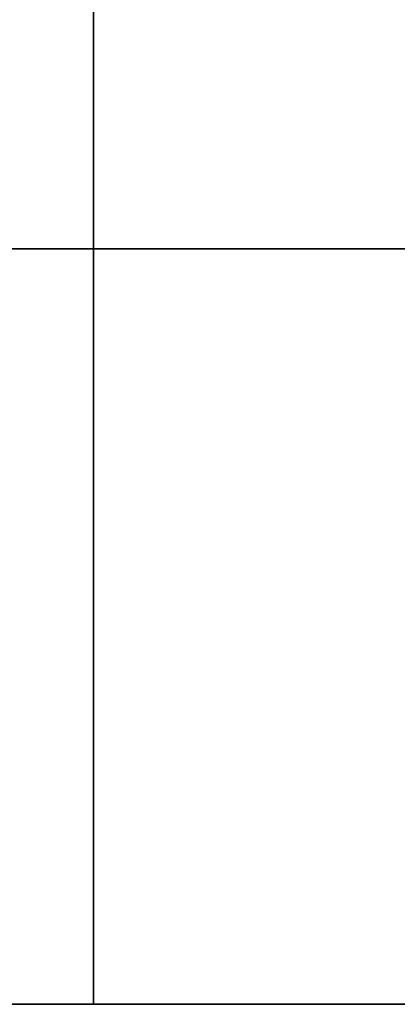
# Model space of a CAD drawing. Header units: metres. Extents: x -38 to 114, y -15 to 21.
# Tile 221 of 244: x 75.342 to 75.742, y 7.672 to 8.714. Entities that reach past the tile are written whole.
import ezdxf

# ---------------------------------------------------------------- set-up
doc = ezdxf.new("R2010")
doc.units = ezdxf.units.M

msp = doc.modelspace()

# ---------------------------------------------------------------- linework, layer by layer
at = {"color": 7, "linetype": 'Continuous', "lineweight": 35, "transparency": 33554687}
for p, q in [((75.4198, 9.2717), (75.4198, 8.4717)), ((67.9198, 8.4717), (86.4198, 8.4717)), ((75.4198, 8.4717), (75.4198, 7.6717)), ((67.9198, 7.6717), (86.4198, 7.6717))]:
    msp.add_line(p, q, dxfattribs=at)
at = {"color": 7, "linetype": 'Continuous', "lineweight": 13, "transparency": 33554687}
msp.add_line((86.4198, 8.4717), (67.9198, 8.4717), dxfattribs=at)

doc.saveas('drawing.dxf')
